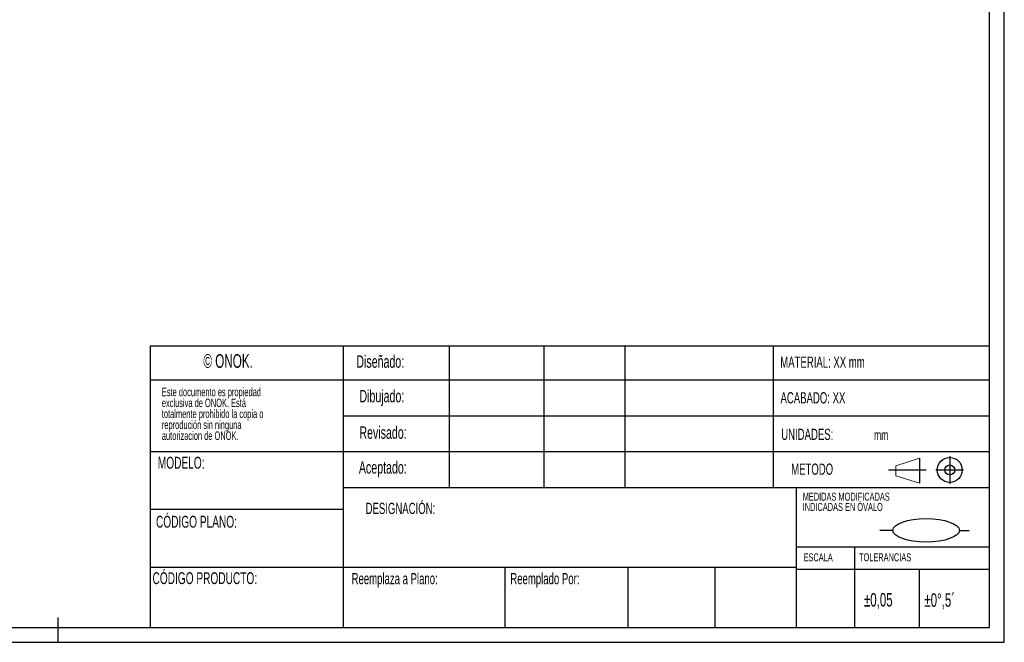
# Model space of a CAD drawing. Header units: millimetres. Extents: x 20 to 400, y 8 to 286.
# Tile 4 of 8: x 202 to 400, y 8 to 133. Entities that reach past the tile are written whole.
import ezdxf

# ---------------------------------------------------------------- set-up
doc = ezdxf.new("R2010")
doc.units = ezdxf.units.MM
doc.layers.add('SLD-0', color=179, linetype='Continuous')
doc.styles.add('SLDTEXTSTYLE0', font='TXT', dxfattribs={"width": 0.638186})

# ---------------------------------------------------------------- blocks, each defined once
blk = doc.blocks.new('SW_NOTE_0')
at = {"layer": 'SLD-0', "color": 0, "char_height": 1.6, "attachment_point": 1, "style": 'SLDTEXTSTYLE0'}
for s, insert in [('MEDIDAS MODIFICADAS', (0, 2.06)), ('INDICADAS EN ÓVALO', (0, 0))]:
    blk.add_mtext(s, dxfattribs=dict(at, insert=insert))
blk = doc.blocks.new('SW_NOTE_1')
at = {"layer": 'SLD-0', "color": 0, "attachment_point": 1, "style": 'SLDTEXTSTYLE0'}
for s, insert, char_height in [('UNIDADES:', (0, 2.9), 2.25), ('mm', (18.65, 2.65), 2)]:
    blk.add_mtext(s, dxfattribs=dict(at, insert=insert, char_height=char_height))
blk = doc.blocks.new('SW_NOTE_2')
at = {"layer": 'SLD-0', "color": 0, "char_height": 1.7, "attachment_point": 1, "style": 'SLDTEXTSTYLE0'}
for s, insert in [('Este documento es propiedad', (0, 2.19)), ('exclusiva de ONOK. Está', (0, 0)), ('totalmente prohibido la copia o', (0, -2.2)), ('reprodución sin ninguna', (0, -4.4)), ('autorizacion de ONOK.', (0, -6.59))]:
    blk.add_mtext(s, dxfattribs=dict(at, insert=insert))

msp = doc.modelspace()

# ---------------------------------------------------------------- linework, layer by layer
at = {"layer": 'SLD-0'}
for p, q in [((399.528, 7.837), (399.528, 285.837)), ((396.528, 10.837), (396.528, 282.837)), ((228.048, 67.409), (228.048, 10.837)), ((228.048, 67.409), (396.528, 67.409)), ((266.748, 67.409), (266.748, 10.837)), ((288.051, 67.409), (288.051, 38.962)), ((307.082, 67.409), (307.082, 38.962)), ((323.35, 67.409), (323.35, 38.962)), ((353.122, 67.409), (353.122, 38.962)), ((228.048, 60.562), (396.528, 60.562)), ((266.835, 53.362), (351.272, 53.362)), ((351.272, 53.362), (396.528, 53.362)), ((228.048, 46.162), (351.272, 46.162)), ((351.272, 46.162), (396.528, 46.162)), ((382.527, 44.809), (382.527, 39.792)), ((388.572, 45.228), (388.572, 39.69)), ((376.304, 42.458), (383.827, 42.458)), ((385.803, 42.459), (391.341, 42.459)), ((266.748, 38.962), (396.528, 38.962)), ((357.828, 10.837), (357.828, 38.962)), ((228.048, 34.562), (266.748, 34.562)), ((377.073, 30.329), (374.517, 30.329)), ((390.502, 30.329), (392.482, 30.329)), ((357.828, 27.037), (396.528, 27.037)), ((369.528, 10.837), (369.528, 27.037)), ((228.048, 22.962), (357.828, 22.962)), ((299.241, 22.962), (299.241, 10.837)), ((323.963, 22.962), (323.963, 10.837)), ((341.407, 22.962), (341.407, 10.837)), ((357.828, 22.537), (396.528, 22.537)), ((382.499, 10.837), (382.499, 22.537)), ((209.528, 7.837), (209.528, 12.837)), ((22.528, 10.837), (396.528, 10.837)), ((228.048, 10.837), (396.528, 10.837)), ((228.048, 10.837), (396.528, 10.837)), ((19.528, 7.837), (399.528, 7.837))]:
    msp.add_line(p, q, dxfattribs=at)
at = {"layer": 'SLD-0', "color": 179, "linetype": 'Continuous', "lineweight": 18}
for p, q in [((382.527, 44.809), (377.756, 43.304)), ((377.756, 43.304), (377.756, 41.297)), ((377.756, 41.297), (382.527, 39.792))]:
    msp.add_line(p, q, dxfattribs=at)
at = {"layer": 'SLD-0'}
for radius in [2.508, 1.003]:
    msp.add_circle((388.572, 42.459), radius, dxfattribs=at)
msp.add_ellipse((383.814, 30.329), major_axis=(-6.688, 0), ratio=0.353294, dxfattribs=at)

# ---------------------------------------------------------------- block references
for name, p in [('SW_NOTE_2', (230.373, 56.785)), ('SW_NOTE_1', (354.736, 47.841)), ('SW_NOTE_0', (359.049, 35.828))]:
    msp.add_blockref(name, p, dxfattribs=at)

# ---------------------------------------------------------------- texts
at = {"layer": 'SLD-0', "attachment_point": 1, "style": 'SLDTEXTSTYLE0'}
for s, insert, char_height in [('© ONOK.', (238.707, 65.722), 2.75), ('Diseñado:', (269.426, 65.484), 2.5), ('MATERIAL: XX mm', (354.544, 65.235), 2.25), ('Dibujado:', (270.04, 58.548), 2.5), ('ACABADO: XX', (354.593, 58.074), 2.25), ('Revisado:', (270.04, 51.215), 2.5), ('MODELO:', (229.565, 45.099), 2.3813), ('Aceptado:', (269.938, 44.216), 2.5), ('METODO', (356.73, 43.742), 2.25), ('DESIGNACIÓN:', (271.291, 35.862), 2.25), ('CÓDIGO PLANO:', (229.199, 33.247), 2.38125), ('ESCALA', (359.221, 25.71), 1.6), ('TOLERANCIAS', (370.357, 25.716), 1.6), ('CÓDIGO PRODUCTO:', (228.5, 21.914), 2.38125), ('Reemplaza a Plano:', (268.475, 21.763), 2.25), ('Reemplado Por:', (300.345, 21.763), 2.25), ('±0,05', (371.351, 17.724), 2.7), ('±0°,5´', (383.482, 17.674), 2.7)]:
    msp.add_mtext(s, dxfattribs=dict(at, insert=insert, char_height=char_height))

doc.saveas('drawing.dxf')
